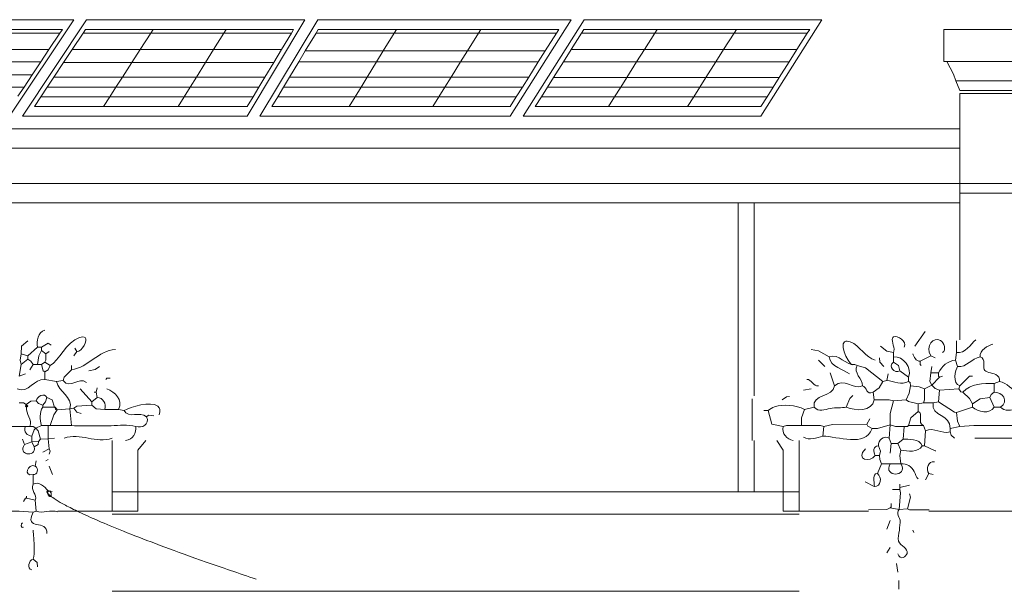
# Model space of a CAD drawing. Header units: millimetres. Extents: x 0 to 19989, y 0 to 8213.
# Tile 21 of 26: x 13022 to 16492, y 6199 to 8213. Entities that reach past the tile are written whole.
import ezdxf

# ---------------------------------------------------------------- set-up
doc = ezdxf.new("R2010")
doc.units = ezdxf.units.MM
for name, color, linetype, lineweight in [('ARCH', 7, 'Continuous', 13), ('PLANTS', 7, 'Continuous', 13), ('SOLAR', 7, 'Continuous', 13)]:
    doc.layers.add(name, color=color, linetype=linetype, lineweight=lineweight)

msp = doc.modelspace()

# ---------------------------------------------------------------- linework, layer by layer
at = {"layer": 'ARCH', "color": 7, "lineweight": 13}
for p, q in [((16278.3, 8178.7), (17171.9, 8178.7)), ((16278.3, 8065.6), (16278.3, 8178.7)), ((16289.6, 8065.6), (16278.3, 8065.6)), ((16312.2, 8020.4), (16289.6, 8065.6)), ((16289.6, 8065.6), (17135.7, 8065.6)), ((16321.3, 7997.7), (16312.2, 8020.4)), ((16334.8, 7963.8), (16321.3, 7997.7)), ((16321.3, 7997.7), (17113.1, 7997.7)), ((17092.8, 7963.8), (16334.8, 7963.8)), ((16334.8, 7952.5), (17092.8, 7952.5)), ((16334.8, 7828.1), (16334.8, 7952.5)), ((12601.8, 7828.1), (16334.8, 7828.1)), ((16334.8, 7760.2), (16334.8, 7828.1)), ((12590.5, 7760.2), (16334.8, 7760.2)), ((16334.8, 7635.7), (16334.8, 7760.2)), ((12590.5, 7635.7), (16334.8, 7635.7)), ((17092.8, 7635.7), (16334.8, 7635.7)), ((16334.8, 7635.7), (16334.8, 7601.8)), ((16334.8, 7601.8), (17092.8, 7601.8)), ((16334.8, 7601.8), (16334.8, 7567.9)), ((12590.5, 7567.9), (15554.3, 7567.9)), ((15554.3, 7567.9), (15610.9, 7567.9)), ((15554.3, 7567.9), (15554.3, 6549.8)), ((15610.9, 7567.9), (16334.8, 7567.9)), ((15610.9, 7567.9), (15610.9, 6887.3)), ((16334.8, 7567.9), (16334.8, 7085.1)), ((13348.4, 6730.8), (13348.4, 6549.8)), ((13438.9, 6696.8), (13467.2, 6730.8)), ((13438.9, 6549.8), (13438.9, 6696.8)), ((15610.9, 6730.8), (15610.9, 6549.8)), ((15690, 6730.8), (15712.7, 6696.8)), ((15712.7, 6696.8), (15712.7, 6549.8)), ((15769.2, 6549.8), (15769.2, 6730.8)), ((13348.4, 6549.8), (13438.9, 6549.8)), ((13348.4, 6549.8), (13348.4, 6481.9)), ((13438.9, 6549.8), (15554.3, 6549.8)), ((13438.9, 6481.9), (13438.9, 6549.8)), ((15554.3, 6549.8), (15610.9, 6549.8)), ((15610.9, 6549.8), (15712.7, 6549.8)), ((15712.7, 6549.8), (15769.2, 6549.8)), ((15712.7, 6549.8), (15712.7, 6481.9)), ((15769.2, 6481.9), (15769.2, 6549.8)), ((13348.4, 6481.9), (13156.7, 6481.9)), ((13348.4, 6481.9), (13438.9, 6481.9)), ((13348.4, 6470.6), (15769.2, 6470.6)), ((15712.7, 6481.9), (15769.2, 6481.9)), ((16013.4, 6481.9), (15769.2, 6481.9)), ((16782.9, 6481.9), (16226.4, 6481.9)), ((13348.4, 6199.1), (15769.2, 6199.1))]:
    msp.add_line(p, q, dxfattribs=at)
at = {"layer": 'PLANTS', "color": 7, "lineweight": 13}
for points in [[(16213, 7114.6), (16176.5, 7062.6)], [(13050.5, 7081.4), (13029.1, 7062.6), (13027.9, 7036.2)], [(16323.5, 7081.4), (16323.5, 7040)], [(13084.5, 7058.8), (13050.5, 7028.7)], [(13099.5, 7058.8), (13084.5, 7058.8)], [(13099.5, 7047.5), (13089.3, 7028.7), (13084.5, 6998.5)], [(13099.5, 7058.8), (13122.2, 7073.6), (13133.5, 7066.4)], [(13099.5, 7058.8), (13099.5, 7047.5)], [(13114.6, 7036.2), (13099.5, 7047.5)], [(13125.9, 7043.7), (13114.6, 7036.2)], [(13212.7, 7028.7), (13224, 7043.7)], [(13216.4, 7055.1), (13224, 7043.7)], [(15810.7, 7051.3), (15837.1, 7046.5), (15874.8, 7024.9)], [(16055.8, 7062.6), (16078.4, 7044.9), (16101.1, 7040)], [(13027.9, 6998.5), (13024.1, 7013.6), (13027.9, 7036.2)], [(13027.9, 7036.2), (13050.5, 7028.7)], [(13027.9, 6998.5), (13050.5, 7017.3)], [(13050.5, 7017.3), (13050.5, 7028.7)], [(13050.5, 7017.3), (13061.8, 7009.8), (13069.4, 6998.5)], [(13114.6, 7036.2), (13114.5, 7013.6), (13110.9, 7006)], [(15837.1, 7013.6), (15859.7, 6991)], [(16052, 7021.1), (16053.2, 7006), (16067.1, 6991)], [(16101.1, 7024.9), (16101.1, 7040)], [(16101.1, 7024.9), (16101.1, 7006)], [(16195.3, 7009.8), (16233, 7028.7)], [(16195.3, 7009.8), (16195.3, 6998.5), (16199.1, 6994.7)], [(16233, 7028.7), (16248.1, 7021.1)], [(16323.5, 7040), (16319.8, 7013.6)], [(16327.3, 6991), (16319.8, 7013.6)], [(13020.4, 6957), (13027.9, 6998.5)], [(13058.1, 6979.6), (13069.4, 6998.5)], [(13069.4, 6998.5), (13084.5, 6998.5)], [(13099.5, 6998.5), (13084.5, 6998.5)], [(13099.5, 6998.5), (13110.9, 7006)], [(13110.9, 6972.1), (13104.5, 6976), (13099.5, 6998.5)], [(13129.7, 6994.7), (13110.9, 7006)], [(13129.7, 6994.7), (13122, 6979.6), (13110.9, 6972.1)], [(13175, 6941.9), (13178.9, 6953.2), (13205.1, 6979.6)], [(13205.1, 6979.6), (13205.1, 6994.7)], [(13265.5, 6975.9), (13288.1, 6980.8), (13303.2, 6991)], [(15965.3, 6998.5), (15972.9, 6994.7)], [(16063.3, 6938.2), (16003, 6986), (15972.9, 6994.7)], [(16123.7, 6975.9), (16118.7, 6994.6), (16101.1, 7006)], [(16123.7, 6975.9), (16153.8, 6953.2)], [(16236.8, 6991), (16233, 6968.3)], [(13020.4, 6957), (13043, 6964.6)], [(13110.9, 6972.1), (13110.9, 6945.7)], [(13152.3, 6938.2), (13110.9, 6945.7)], [(13175, 6941.9), (13152.3, 6938.2)], [(13340.9, 6949.5), (13329.6, 6949.5), (13325.8, 6945.7)], [(15893.7, 6923.1), (15878.6, 6968.3)], [(16063.3, 6938.2), (16078.4, 6941.9)], [(16082.2, 6964.6), (16078.4, 6941.9)], [(16153.8, 6953.2), (16153.8, 6938.2)], [(16236.8, 6925), (16229.4, 6938.2), (16233, 6968.3)], [(16259.4, 6968.3), (16233, 6968.3)], [(16236.8, 6925), (16263.2, 6953.2)], [(16259.4, 6968.3), (16259.4, 6957), (16263.2, 6953.2)], [(16274.5, 6957), (16263.2, 6953.2)], [(16334.8, 6923.1), (16368.8, 6956.6), (16380.1, 6957)], [(13235.3, 6911.8), (13276.8, 6866.5)], [(13291.9, 6900.5), (13295.6, 6915.5)], [(15784.3, 6908), (15810.7, 6911.8)], [(16063.3, 6938.2), (16051, 6915.7), (16029.4, 6900.5)], [(16146.3, 6874.1), (16156.6, 6896.7), (16161.4, 6923.1)], [(16161.4, 6923.1), (16160.2, 6934.2), (16153.8, 6938.2)], [(16210.4, 6911.8), (16191.6, 6919.2), (16161.4, 6923.1)], [(16206.6, 6862.7), (16210.3, 6874.1), (16210.4, 6911.8)], [(16236.8, 6925), (16210.4, 6911.8)], [(16236.8, 6925), (16248.1, 6913), (16263.2, 6908)], [(16263.2, 6908), (16259.4, 6866.5)], [(16263.2, 6908), (16331.1, 6911.8)], [(16334.8, 6923.1), (16331.1, 6911.8)], [(16346.2, 6900.5), (16338.8, 6901.7), (16331.1, 6911.8)], [(16455.5, 6930.6), (16474.4, 6938.2)], [(16455.5, 6930.6), (16455.5, 6900.5)], [(13044.9, 6857.1), (13061.8, 6869.1), (13080.7, 6870.3)], [(13103.3, 6855.2), (13088.4, 6860.2), (13080.7, 6870.3)], [(13118.4, 6881.6), (13113.4, 6866.5), (13103.3, 6855.2)], [(13118.4, 6881.6), (13136.2, 6873.9), (13144.8, 6847.7)], [(13295.6, 6881.6), (13276.8, 6866.5)], [(13291.9, 6900.5), (13284.3, 6900.5)], [(13291.9, 6900.5), (13295.6, 6881.6)], [(15603.3, 6876.6), (15603.3, 6730.8)], [(15735.3, 6885.4), (15724, 6884.2), (15708.9, 6874.1)], [(15957.8, 6889.1), (15947.5, 6877.8), (15935.1, 6847.7)], [(16029.4, 6900.5), (16033.2, 6874.1)], [(16033.2, 6874.1), (16086, 6873.9), (16101.1, 6870.3)], [(16089.7, 6785.4), (16089.9, 6825), (16101.1, 6870.3)], [(16146.3, 6874.1), (16101.1, 6870.3)], [(16146.3, 6874.1), (16153.9, 6867.7), (16187.8, 6859)], [(16346.2, 6900.5), (16368.6, 6877.8), (16380.1, 6859)], [(16440.4, 6881.6), (16406.5, 6876.8), (16380.1, 6859)], [(16455.5, 6900.5), (16445.2, 6892.8), (16440.4, 6881.6)], [(16455.5, 6847.7), (16440.4, 6881.6)], [(13020.4, 6862.7), (13035.5, 6862.5), (13044.9, 6857.1)], [(13046.8, 6847.7), (13043, 6851.4), (13044.9, 6857.1)], [(13046.8, 6847.7), (13050.5, 6851.4), (13044.9, 6857.1)], [(13044.9, 6857.1), (13046.8, 6847.7)], [(13103.3, 6855.2), (13103.3, 6847.7)], [(13144.8, 6847.7), (13103.3, 6847.7)], [(13154.2, 6838.2), (13142.2, 6821.3), (13129.7, 6783.6)], [(13148.6, 6843.9), (13148.6, 6847.7), (13144.8, 6847.7)], [(13148.6, 6843.9), (13144.8, 6847.7)], [(13148.6, 6843.9), (13152.3, 6843.9), (13154.2, 6838.2)], [(13148.6, 6843.9), (13148.6, 6840.1), (13154.2, 6838.2)], [(13154.2, 6838.2), (13199.5, 6842)], [(13212.7, 6843.9), (13199.5, 6842)], [(13199.5, 6842), (13205.1, 6783.6)], [(13212.7, 6843.9), (13224, 6851.3), (13276.8, 6855.2)], [(13212.7, 6843.9), (13224, 6830), (13239.1, 6825)], [(13276.8, 6855.2), (13276.8, 6866.5)], [(13276.8, 6855.2), (13291.9, 6841.3), (13322, 6840.1)], [(13371, 6840.1), (13322, 6840.1)], [(13371, 6840.1), (13389.9, 6836.3)], [(15644.8, 6836.3), (15659.9, 6836.3)], [(15659.9, 6836.3), (15672.2, 6787.5), (15712.7, 6779.8)], [(15776.8, 6783.6), (15776.9, 6810), (15788.1, 6840.1)], [(15822, 6847.7), (15788.1, 6840.1)], [(16206.6, 6862.7), (16187.8, 6859)], [(16187.8, 6859), (16187.8, 6832.6)], [(16206.6, 6862.7), (16240.6, 6862.7)], [(16240.6, 6862.7), (16259.4, 6866.5)], [(16259.4, 6866.5), (16316, 6830), (16323.5, 6828.8)], [(16323.5, 6828.8), (16380.1, 6847.7)], [(16380.1, 6847.7), (16380.1, 6859)], [(16478.1, 6847.7), (16455.5, 6847.7)], [(13469.1, 6813.7), (13476.6, 6819.9), (13495.5, 6817.5)], [(16006.8, 6787.3), (16018.1, 6806.2)], [(16187.8, 6832.6), (16162.4, 6810), (16153.8, 6783.6)], [(16334.8, 6779.8), (16327.4, 6798.6), (16323.5, 6828.8)], [(12944.9, 6779.8), (13043, 6779.8)], [(13058.1, 6779.8), (13043, 6779.8)], [(13078.8, 6774.1), (13069.4, 6779.6), (13058.1, 6779.8)], [(13078.8, 6774.1), (13073.2, 6768.4), (13065.6, 6745.9)], [(13078.8, 6774.1), (13099.5, 6783.6)], [(13078.8, 6774.1), (13087, 6764.8), (13095.8, 6734.5)], [(13122.2, 6783.6), (13099.5, 6783.6)], [(13122.2, 6783.6), (13129.7, 6783.6)], [(13122.2, 6783.6), (13122.2, 6736.4)], [(13205.1, 6783.6), (13129.7, 6783.6)], [(15776.8, 6783.6), (15724, 6783.4), (15712.7, 6779.8)], [(15856, 6779.8), (15844.6, 6783.4), (15776.8, 6783.6)], [(15856, 6779.8), (15852.2, 6745.9)], [(15856, 6779.8), (15886.1, 6787.2), (16006.8, 6787.3)], [(16025.6, 6772.2), (16010.7, 6780.8), (16006.8, 6787.3)], [(16025.6, 6772.2), (16044.5, 6772.4), (16089.7, 6785.4)], [(16089.7, 6785.4), (16086, 6738.3)], [(16138.8, 6779.8), (16108.6, 6779.9), (16089.7, 6785.4)], [(16138.8, 6779.8), (16135, 6734.5)], [(16138.8, 6779.8), (16150.1, 6779.8), (16153.8, 6783.6)], [(16206.6, 6783.6), (16153.8, 6783.6)], [(16214.2, 6764.7), (16206.6, 6783.6)], [(16300.9, 6772.2), (16334.8, 6779.8)], [(16300.9, 6772.2), (16300.9, 6760.9)], [(16334.8, 6779.8), (16383.9, 6783.6), (16708.1, 6783.6)], [(13039.2, 6715.7), (13031.7, 6734.5)], [(13065.6, 6745.9), (13065.6, 6725.1)], [(13095.8, 6734.5), (13088.2, 6727)], [(13122.2, 6736.4), (13095.8, 6734.5)], [(13122.2, 6736.4), (13144.8, 6738.3)], [(13125.9, 6700.6), (13122.2, 6736.4)], [(16093.5, 6719.5), (16086, 6738.3)], [(16116.1, 6719.5), (16135, 6734.5)], [(16210.4, 6711.9), (16214.2, 6764.7)], [(16300.9, 6760.9), (16304.8, 6749.6), (16316, 6738.3)], [(13039.2, 6715.7), (13065.6, 6725.1)], [(13065.6, 6725.1), (13088.2, 6727)], [(13073.2, 6708.1), (13065.6, 6725.1)], [(13073.2, 6708.1), (13087, 6715.8), (13088.2, 6727)], [(13125.9, 6700.6), (13103.3, 6689.3)], [(13125.9, 6700.6), (13129.4, 6693.1), (13125.9, 6681.7)], [(16052, 6678), (16055.7, 6693.1), (16048.3, 6711.9)], [(16089.7, 6685.5), (16093.5, 6719.5)], [(16116.1, 6719.5), (16093.5, 6719.5)], [(16127.4, 6696.8), (16116.1, 6719.5)], [(16127.4, 6696.8), (16123.7, 6678), (16127.4, 6647.8)], [(16210.4, 6711.9), (16202.9, 6711.9)], [(16210.4, 6711.9), (16248.1, 6694.1), (16250.2, 6693.9)], [(13114.6, 6659.1), (13122.2, 6662.9)], [(16037, 6678), (16052, 6678)], [(16059.6, 6647.8), (16053.1, 6662.9), (16052, 6678)], [(13080.7, 6659.1), (13076.9, 6640.3)], [(13125.9, 6640.3), (13137.3, 6610.1)], [(16059.6, 6647.8), (16044.5, 6613.9)], [(16089.7, 6647.8), (16059.6, 6647.8)], [(16089.7, 6647.8), (16127.4, 6647.8)], [(13069.4, 6610.1), (13069.4, 6576.2)], [(16225.5, 6613.9), (16214.2, 6591.3)], [(16240.8, 6610.7), (16225.5, 6613.9)], [(16033.2, 6568.6), (16001.9, 6584.2)], [(16123.7, 6564.9), (16123.7, 6576.2)], [(16123.7, 6564.9), (16157.6, 6572.4)], [(16123.7, 6564.9), (16123.7, 6557.3)], [(13035.4, 6515.8), (13043, 6527.1), (13046.8, 6527.1)], [(13046.8, 6527.1), (13046.8, 6534.7)], [(13046.8, 6527.1), (13076.9, 6519.6)], [(16097.3, 6557.3), (16123.7, 6557.3)], [(16121.8, 6487.6), (16126.3, 6546), (16123.7, 6557.3)], [(16150.1, 6489.4), (16161.1, 6530.9), (16157.6, 6542.2)], [(13076.9, 6519.6), (13080.7, 6481.9)], [(16013, 6486), (16078.4, 6487.8), (16089.7, 6493.2)], [(16093.5, 6508.3), (16093.5, 6497), (16089.7, 6493.2)], [(16121.8, 6487.6), (16089.7, 6493.2)], [(16121.8, 6487.6), (16150.1, 6489.4)], [(16226.8, 6485.7), (16157.6, 6485.8), (16150.1, 6489.4)], [(13069.4, 6478.1), (13020.4, 6481.9), (12951.9, 6481.9)], [(13069.4, 6478.1), (13080.7, 6481.9)], [(16078.4, 6417.8), (16089.7, 6448)], [(16172.7, 6406.5), (16168.9, 6414)], [(16078.4, 6334.8), (16089.7, 6353.7)], [(13069.4, 6312.2), (13083.4, 6300.9), (13084.5, 6285.8)], [(16112.4, 6297.1), (16116.1, 6267)], [(16119.9, 6206.6), (16119.9, 6236.8)]]:
    msp.add_lwpolyline(points, dxfattribs=at)
for points in [[(13084.5, 7058.8), (13081.3, 7081.1), (13085.1, 7110.3), (13110.9, 7119.2)], [(16323.5, 7040), (16353.1, 7035.6), (16374.2, 7070.2), (16391.4, 7085.2)], [(13205.1, 6979.6), (13264.4, 6987.3), (13298.4, 7047.4), (13359.7, 7051.3)], [(16406.5, 7024.9), (16403.3, 7049), (16434.7, 7064.5), (16451.7, 7070.1)], [(15965.3, 6998.5), (15929.6, 6992.8), (15911.8, 7038.9), (15874.8, 7024.9)], [(15946.5, 6964.6), (15927.5, 6980.6), (15877.7, 6990.2), (15874.8, 7024.9)], [(16101.1, 7024.9), (16135.9, 7028.7), (16169.2, 6985.7), (16153.8, 6953.2)], [(16195.3, 7009.8), (16181.1, 7008.7), (16173, 7025.5), (16168.9, 7036.2)], [(16319.8, 7013.6), (16293.1, 7010.8), (16270.9, 6991.6), (16259.4, 6968.3)], [(16327.3, 6991), (16360, 6986.5), (16376.6, 7020.7), (16406.5, 7024.9)], [(15991.7, 6923.1), (15992.2, 6949.4), (15959.3, 6967.7), (15972.9, 6994.7)], [(16123.7, 6975.9), (16105.8, 6964.1), (16079.5, 6992.2), (16101.1, 7006)], [(16334.8, 6923.1), (16307.4, 6930.6), (16319.8, 6979.1), (16327.3, 6991)], [(13012.8, 6911.8), (13054.8, 6894.7), (13072.2, 6949.3), (13110.9, 6945.7)], [(13175, 6941.9), (13201.7, 6907.2), (13230.4, 6958.2), (13257.9, 6934.4)], [(15837.1, 6923.1), (15817.7, 6918.1), (15813.9, 6947.4), (15795.6, 6945.7)], [(15893.7, 6923.1), (15926.8, 6953.8), (15959.9, 6906.1), (15991.7, 6923.1)], [(16078.4, 6941.9), (16101.1, 6939.4), (16131.5, 6924), (16153.8, 6938.2)], [(13152.3, 6938.2), (13158.5, 6901.8), (13210, 6884.9), (13199.5, 6842)], [(13371, 6840.1), (13386.8, 6872.7), (13358.5, 6901.6), (13329.6, 6911.8)], [(15822, 6847.7), (15813.1, 6895.1), (15888.5, 6882.2), (15893.7, 6923.1)], [(16029.4, 6900.5), (16004.5, 6887.8), (16009.2, 6919.8), (15991.7, 6923.1)], [(16455.5, 6930.6), (16418.2, 6932.2), (16372.7, 6931.5), (16346.2, 6900.5)], [(16546, 6900.5), (16517.6, 6905.4), (16503.2, 6934.7), (16474.4, 6938.2)], [(13118.4, 6881.6), (13110.5, 6899.2), (13081.9, 6886), (13080.7, 6870.3)], [(13295.6, 6881.6), (13315.5, 6881.6), (13328.4, 6858.8), (13322, 6840.1)], [(15935.1, 6847.7), (15967.9, 6834.5), (16025.2, 6830.8), (16033.2, 6874.1)], [(16478.1, 6847.7), (16510.8, 6867.9), (16483.9, 6902.8), (16455.5, 6900.5)], [(13046.8, 6847.7), (13043.2, 6823.4), (13068.2, 6805.1), (13058.1, 6779.8)], [(13099.5, 6783.6), (13091.1, 6803.8), (13092.2, 6828.6), (13103.3, 6847.7)], [(13389.9, 6836.3), (13405.3, 6805.7), (13446.4, 6834.9), (13469.1, 6813.7)], [(16300.9, 6772.2), (16305.3, 6823.3), (16232.7, 6812.8), (16240.6, 6862.7)], [(16455.5, 6847.7), (16441.3, 6821.5), (16398.1, 6831.1), (16380.1, 6847.7)], [(16478.1, 6847.7), (16492.7, 6833.6), (16517.8, 6833.9), (16534.7, 6843.9)], [(13469.1, 6813.7), (13482.3, 6787.1), (13452, 6772.3), (13431.4, 6779.8)], [(16206.6, 6783.6), (16183.7, 6792.6), (16209.1, 6826.4), (16187.8, 6832.6)], [(13065.6, 6745.9), (13049.3, 6745.6), (13034.1, 6762.6), (13043, 6779.8)], [(13395.6, 6730.8), (13422.2, 6732.2), (13432.5, 6758.2), (13431.4, 6779.8)], [(15747.7, 6730.8), (15725.9, 6734.7), (15705.4, 6754.9), (15712.7, 6779.8)], [(16025.6, 6772.2), (16002.4, 6705.6), (15904.4, 6744.6), (15852.2, 6745.9)], [(16214.2, 6764.7), (16243.8, 6778.9), (16270.8, 6751.5), (16300.9, 6760.9)], [(13178.7, 6738.3), (13236.9, 6759), (13290.9, 6718.4), (13348.4, 6738.3)], [(15784.3, 6742.1), (15804.5, 6729.3), (15831.8, 6740.1), (15852.2, 6745.9)], [(16048.3, 6711.9), (16045.8, 6730.3), (16066.2, 6750), (16086, 6738.3)], [(16202.9, 6711.9), (16193.7, 6737.7), (16153.3, 6734.5), (16135, 6734.5)], [(16387.6, 6738.3), (16478.1, 6738.3), (16568.6, 6738.3), (16659.1, 6738.3)], [(16037, 6678), (16020.3, 6650.5), (15963.3, 6662.9), (16003, 6700.6)], [(16037, 6678), (16029, 6689.1), (16029.3, 6711.7), (16048.3, 6711.9)], [(16127.4, 6696.8), (16150.5, 6692.7), (16187.6, 6686.1), (16202.9, 6711.9)], [(13076.9, 6640.3), (13049.2, 6652), (13033.8, 6600.6), (13069.4, 6610.1)], [(13076.9, 6640.3), (13090.5, 6632.4), (13085.6, 6608.1), (13069.4, 6610.1)], [(16089.7, 6647.8), (16062, 6601.2), (16155.6, 6599.5), (16127.4, 6647.8)], [(16245.8, 6655.2), (16223.9, 6658.9), (16214, 6630.2), (16225.5, 6613.9)], [(16033.2, 6568.6), (16037.6, 6563.3), (16022.2, 6618.9), (16044.5, 6613.9)], [(16033.2, 6568.6), (16058.4, 6566.9), (16061.8, 6601.7), (16044.5, 6613.9)], [(13069.4, 6576.2), (13058, 6554.1), (13086.2, 6541.2), (13076.9, 6519.6)], [(13122.2, 6553.5), (13109.7, 6566.7), (13090.5, 6588), (13069.4, 6576.2)], [(13069.4, 6478.1), (13036.4, 6410), (13121.2, 6454.8), (13118.4, 6402.7)], [(13080.7, 6481.9), (13105.3, 6471.1), (13131.2, 6487.9), (13156.1, 6479.4)], [(13031.7, 6440.4), (13024.3, 6440.5), (13027.7, 6417.6), (13035.4, 6425.3)], [(13069.4, 6312.2), (13054.4, 6308.4), (13045.9, 6278.5), (13065.6, 6274.5)]]:
    msp.add_open_spline(points, degree=3, dxfattribs=at)
for points, knots in [([(13129.7, 6994.7), (13160.6, 7009.2), (13189.3, 7089.4), (13272.4, 7099), (13241.8, 7043.7), (13224, 7043.7)], [0, 0, 0, 0, 0.618362, 0.717696, 1, 1, 1, 1]), ([(16037, 7013.6), (16003.2, 7020.2), (15979.6, 7075), (15900, 7085.9), (15948.2, 6981.5), (15965.3, 6998.5)], [0, 0, 0, 0, 0.477604, 0.578622, 1, 1, 1, 1]), ([(16138.8, 7058.8), (16150.5, 7081), (16107.9, 7104.3), (16090.8, 7084.8), (16108.5, 7053.1), (16101.1, 7040)], [0, 0, 0, 0, 0.492764, 0.576486, 1, 1, 1, 1]), ([(16274.5, 7040), (16288.6, 7049.8), (16263.5, 7117.2), (16210.2, 7062.8), (16233, 7028.7)], [0, 0, 0, 0, 0.362977, 1, 1, 1, 1]), ([(16406.5, 7024.9), (16429.1, 7016.2), (16402.3, 6970.5), (16460.4, 6969.5), (16477.2, 6950.6), (16474.4, 6938.2)], [0, 0, 0, 0, 0.400074, 0.771719, 1, 1, 1, 1]), ([(13389.9, 6836.3), (13415, 6848.4), (13504, 6877.8), (13519.2, 6835.4), (13514.3, 6821.3)], [0, 0, 0, 0, 0.77358, 1, 1, 1, 1]), ([(15659.9, 6836.3), (15666.3, 6841.6), (15703.5, 6861.6), (15757.1, 6854.6), (15788.1, 6840.1)], [0, 0, 0, 0, 0.200404, 1, 1, 1, 1]), ([(15822, 6847.7), (15838.5, 6829.7), (15876.9, 6849.1), (15916.8, 6844.5), (15935.1, 6847.7)], [0, 0, 0, 0, 0.517654, 1, 1, 1, 1]), ([(13205.1, 6783.6), (13218.9, 6780.8), (13265.4, 6784.3), (13341.1, 6778.8), (13402.6, 6787.5), (13431.4, 6779.8)], [0, 0, 0, 0, 0.184612, 0.615957, 1, 1, 1, 1]), ([(13073.2, 6708.1), (13077.7, 6688.3), (13045.1, 6673.8), (13026.6, 6698), (13039.2, 6715.7)], [0, 0, 0, 0, 0.528816, 1, 1, 1, 1]), ([(16127.4, 6647.8), (16148.8, 6650.9), (16173.6, 6630.6), (16181.8, 6601.4), (16187.8, 6595)], [0, 0, 0, 0, 0.651435, 1, 1, 1, 1]), ([(13136.5, 6550.4), (13110.2, 6557.1), (13130.7, 6520.8), (13136.5, 6550.4), (13110.2, 6557.1), (13130.7, 6520.8)], [-1, -0.551041, -0.227421, 0, 0.448959, 0.772579, 1, 1.448959, 1.772579, 2]), ([(16121.8, 6487.6), (16108.5, 6473.7), (16131.3, 6452.3), (16121.5, 6428.1), (16123.2, 6405.7), (16105.9, 6365.3), (16173.7, 6343.9), (16126.9, 6306.1), (16116.1, 6331.1)], [0, 0, 0, 0, 0.219427, 0.313542, 0.369396, 0.549329, 0.820742, 1, 1, 1, 1]), ([(13069.4, 6312.2), (13076.1, 6337), (13072.8, 6372.1), (13070.2, 6405.4), (13069.4, 6414)], [0, 0, 0, 0, 0.736664, 1, 1, 1, 1])]:
    msp.add_open_spline(points, degree=3, knots=knots, dxfattribs=at)
at = {"layer": 'SOLAR', "color": 7, "lineweight": 13}
for p, q in [((12522.6, 8212.7), (13212.7, 8212.7)), ((13212.7, 8212.7), (12986.4, 7873.3)), ((13031.7, 7873.3), (13257.9, 8212.7)), ((13257.9, 8212.7), (14027.1, 8212.7)), ((14027.1, 8212.7), (13823.5, 7873.3)), ((13868.8, 7873.3), (14072.4, 8212.7)), ((14072.4, 8212.7), (14966.1, 8212.7)), ((14966.1, 8212.7), (14751.1, 7873.3)), ((14796.4, 7873.3), (15011.3, 8212.7)), ((15011.3, 8212.7), (15848.4, 8212.7)), ((15848.4, 8212.7), (15633.5, 7873.3)), ((12952.3, 8165.5), (13164, 8165.5)), ((12960.8, 8178.7), (13172.9, 8178.7)), ((13164, 8165.5), (13125.5, 8107.5)), ((13172.9, 8178.7), (13164, 8165.5)), ((13207.2, 8107.5), (13245.8, 8165.5)), ((13245.8, 8165.5), (13254.6, 8178.7)), ((13245.8, 8165.5), (13483.9, 8165.5)), ((13254.6, 8178.7), (13492.5, 8178.7)), ((13483.9, 8165.5), (13446.5, 8107.5)), ((13492.5, 8178.7), (13483.9, 8165.5)), ((13483.9, 8165.5), (13741.4, 8165.5)), ((13492.5, 8178.7), (13749.6, 8178.7)), ((13741.4, 8165.5), (13705.3, 8107.5)), ((13749.6, 8178.7), (13741.4, 8165.5)), ((13741.4, 8165.5), (13979.5, 8165.5)), ((13749.6, 8178.7), (13987.5, 8178.7)), ((13979.5, 8165.5), (13944.6, 8107.5)), ((13987.5, 8178.7), (13979.5, 8165.5)), ((14028.6, 8102.6), (14066.4, 8165.5)), ((14066.4, 8165.5), (14074.3, 8178.7)), ((14066.4, 8165.5), (14341.5, 8165.5)), ((14074.3, 8178.7), (14349.5, 8178.7)), ((14341.5, 8165.5), (14303, 8102.6)), ((14349.5, 8178.7), (14341.5, 8165.5)), ((14341.5, 8165.5), (14638.8, 8165.5)), ((14349.5, 8178.7), (14647.1, 8178.7)), ((14638.8, 8165.5), (14599.7, 8102.6)), ((14647.1, 8178.7), (14638.8, 8165.5)), ((14638.8, 8165.5), (14913.9, 8165.5)), ((14647.1, 8178.7), (14922.3, 8178.7)), ((14913.9, 8165.5), (14874.1, 8102.6)), ((14922.3, 8178.7), (14913.9, 8165.5)), ((14965.6, 8107.5), (15002.4, 8165.5)), ((15002.4, 8165.5), (15010.7, 8178.7)), ((15002.4, 8165.5), (15260.5, 8165.5)), ((15010.7, 8178.7), (15268.9, 8178.7)), ((15260.5, 8165.5), (15223.7, 8107.5)), ((15268.9, 8178.7), (15260.5, 8165.5)), ((15260.5, 8165.5), (15539.5, 8165.5)), ((15268.9, 8178.7), (15547.9, 8178.7)), ((15539.5, 8165.5), (15502.8, 8107.5)), ((15547.9, 8178.7), (15539.5, 8165.5)), ((15539.5, 8165.5), (15797.6, 8165.5)), ((15547.9, 8178.7), (15806, 8178.7)), ((15797.6, 8165.5), (15760.9, 8107.5)), ((15806, 8178.7), (15797.6, 8165.5)), ((12914.9, 8107.5), (13125.5, 8107.5)), ((13125.5, 8107.5), (13096.5, 8063.9)), ((13177.2, 8062.3), (13207.2, 8107.5)), ((13207.2, 8107.5), (13446.5, 8107.5)), ((13446.5, 8107.5), (13417.4, 8062.3)), ((13446.5, 8107.5), (13705.3, 8107.5)), ((13705.3, 8107.5), (13677.2, 8062.3)), ((13705.3, 8107.5), (13944.6, 8107.5)), ((13944.6, 8107.5), (13917.5, 8062.3)), ((14005.4, 8063.9), (14028.6, 8102.6)), ((14028.6, 8102.6), (14303, 8102.6)), ((14303, 8102.6), (14279.4, 8063.9)), ((14303, 8102.6), (14599.7, 8102.6)), ((14599.7, 8102.6), (14575.6, 8063.9)), ((14599.7, 8102.6), (14874.1, 8102.6)), ((14874.1, 8102.6), (14849.7, 8063.9)), ((14938, 8063.9), (14965.6, 8107.5)), ((14965.6, 8107.5), (15223.7, 8107.5)), ((15223.7, 8107.5), (15196.2, 8063.9)), ((15223.7, 8107.5), (15502.8, 8107.5)), ((15502.8, 8107.5), (15475.2, 8063.9)), ((15502.8, 8107.5), (15760.9, 8107.5)), ((15760.9, 8107.5), (15733.3, 8063.9)), ((12886.8, 8063.9), (13096.5, 8063.9)), ((13096.5, 8063.9), (13066.5, 8018.8)), ((13142.9, 8010.7), (13177.2, 8062.3)), ((13177.2, 8062.3), (13417.4, 8062.3)), ((13417.4, 8062.3), (13384.2, 8010.7)), ((13417.4, 8062.3), (13677.2, 8062.3)), ((13677.2, 8062.3), (13645.1, 8010.7)), ((13677.2, 8062.3), (13917.5, 8062.3)), ((13917.5, 8062.3), (13886.4, 8010.7)), ((13973.4, 8010.7), (14005.4, 8063.9)), ((14005.4, 8063.9), (14279.4, 8063.9)), ((14279.4, 8063.9), (14246.9, 8010.7)), ((14279.4, 8063.9), (14575.6, 8063.9)), ((14575.6, 8063.9), (14542.5, 8010.7)), ((14575.6, 8063.9), (14849.7, 8063.9)), ((14849.7, 8063.9), (14816, 8010.7)), ((14903.3, 8009.1), (14938, 8063.9)), ((14938, 8063.9), (15196.2, 8063.9)), ((15196.2, 8063.9), (15161.4, 8009.1)), ((15196.2, 8063.9), (15475.2, 8063.9)), ((15475.2, 8063.9), (15440.5, 8009.1)), ((15475.2, 8063.9), (15733.3, 8063.9)), ((15733.3, 8063.9), (15698.6, 8009.1)), ((12857.7, 8018.8), (13066.5, 8018.8)), ((13066.5, 8018.8), (13037.6, 7975.3)), ((13119.3, 7975.3), (13142.9, 8010.7)), ((13142.9, 8010.7), (13384.2, 8010.7)), ((13384.2, 8010.7), (13361.3, 7975.3)), ((13384.2, 8010.7), (13645.1, 8010.7)), ((13645.1, 8010.7), (13623, 7975.3)), ((13645.1, 8010.7), (13886.4, 8010.7)), ((13886.4, 8010.7), (13865.1, 7975.3)), ((13952.1, 7975.3), (13973.4, 8010.7)), ((13973.4, 8010.7), (14246.9, 8010.7)), ((14246.9, 8010.7), (14225.2, 7975.3)), ((14246.9, 8010.7), (14542.5, 8010.7)), ((14542.5, 8010.7), (14520.5, 7975.3)), ((14542.5, 8010.7), (14816, 8010.7)), ((14816, 8010.7), (14793.6, 7975.3)), ((14881.9, 7975.3), (14903.3, 8009.1)), ((14903.3, 8009.1), (15161.4, 8009.1)), ((15161.4, 8009.1), (15140, 7975.3)), ((15161.4, 8009.1), (15440.5, 8009.1)), ((15440.5, 8009.1), (15419, 7975.3)), ((15440.5, 8009.1), (15698.6, 8009.1)), ((15698.6, 8009.1), (15677.1, 7975.3)), ((12829.7, 7975.3), (13037.6, 7975.3)), ((13037.6, 7975.3), (13016.1, 7943)), ((13096.8, 7941.4), (13119.3, 7975.3)), ((13119.3, 7975.3), (13361.3, 7975.3)), ((13361.3, 7975.3), (13339.5, 7941.4)), ((13361.3, 7975.3), (13623, 7975.3)), ((13623, 7975.3), (13602, 7941.4)), ((13623, 7975.3), (13865.1, 7975.3)), ((13865.1, 7975.3), (13844.7, 7941.4)), ((13931.8, 7941.4), (13952.1, 7975.3)), ((13952.1, 7975.3), (14225.2, 7975.3)), ((14225.2, 7975.3), (14204.5, 7941.4)), ((14225.2, 7975.3), (14520.5, 7975.3)), ((14520.5, 7975.3), (14499.4, 7941.4)), ((14520.5, 7975.3), (14793.6, 7975.3)), ((14793.6, 7975.3), (14772.2, 7941.4)), ((14860.5, 7941.4), (14881.9, 7975.3)), ((14881.9, 7975.3), (15140, 7975.3)), ((15140, 7975.3), (15118.6, 7941.4)), ((15140, 7975.3), (15419, 7975.3)), ((15419, 7975.3), (15397.6, 7941.4)), ((15419, 7975.3), (15677.1, 7975.3)), ((15677.1, 7975.3), (15655.7, 7941.4)), ((13074, 7907.2), (13096.8, 7941.4)), ((13096.8, 7941.4), (13339.5, 7941.4)), ((13339.5, 7941.4), (13317.5, 7907.2)), ((13339.5, 7941.4), (13602, 7941.4)), ((13602, 7941.4), (13580.7, 7907.2)), ((13602, 7941.4), (13844.7, 7941.4)), ((13844.7, 7941.4), (13824.2, 7907.2)), ((13911.2, 7907.2), (13931.8, 7941.4)), ((13931.8, 7941.4), (14204.5, 7941.4)), ((14204.5, 7941.4), (14183.6, 7907.2)), ((14204.5, 7941.4), (14499.4, 7941.4)), ((14499.4, 7941.4), (14478.1, 7907.2)), ((14499.4, 7941.4), (14772.2, 7941.4)), ((14772.2, 7941.4), (14750.5, 7907.2)), ((14838.8, 7907.2), (14860.5, 7941.4)), ((14860.5, 7941.4), (15118.6, 7941.4)), ((15118.6, 7941.4), (15096.9, 7907.2)), ((15118.6, 7941.4), (15397.6, 7941.4)), ((15397.6, 7941.4), (15375.9, 7907.2)), ((15397.6, 7941.4), (15655.7, 7941.4)), ((15655.7, 7941.4), (15634, 7907.2)), ((13317.5, 7907.2), (13074, 7907.2)), ((13580.7, 7907.2), (13317.5, 7907.2)), ((13824.2, 7907.2), (13580.7, 7907.2)), ((14183.6, 7907.2), (13911.2, 7907.2)), ((14478.1, 7907.2), (14183.6, 7907.2)), ((14750.5, 7907.2), (14478.1, 7907.2)), ((15096.9, 7907.2), (14838.8, 7907.2)), ((15375.9, 7907.2), (15096.9, 7907.2)), ((15634, 7907.2), (15375.9, 7907.2)), ((13823.5, 7873.3), (13031.7, 7873.3)), ((14751.1, 7873.3), (13868.8, 7873.3)), ((15633.5, 7873.3), (14796.4, 7873.3))]:
    msp.add_line(p, q, dxfattribs=at)

doc.saveas('drawing.dxf')
